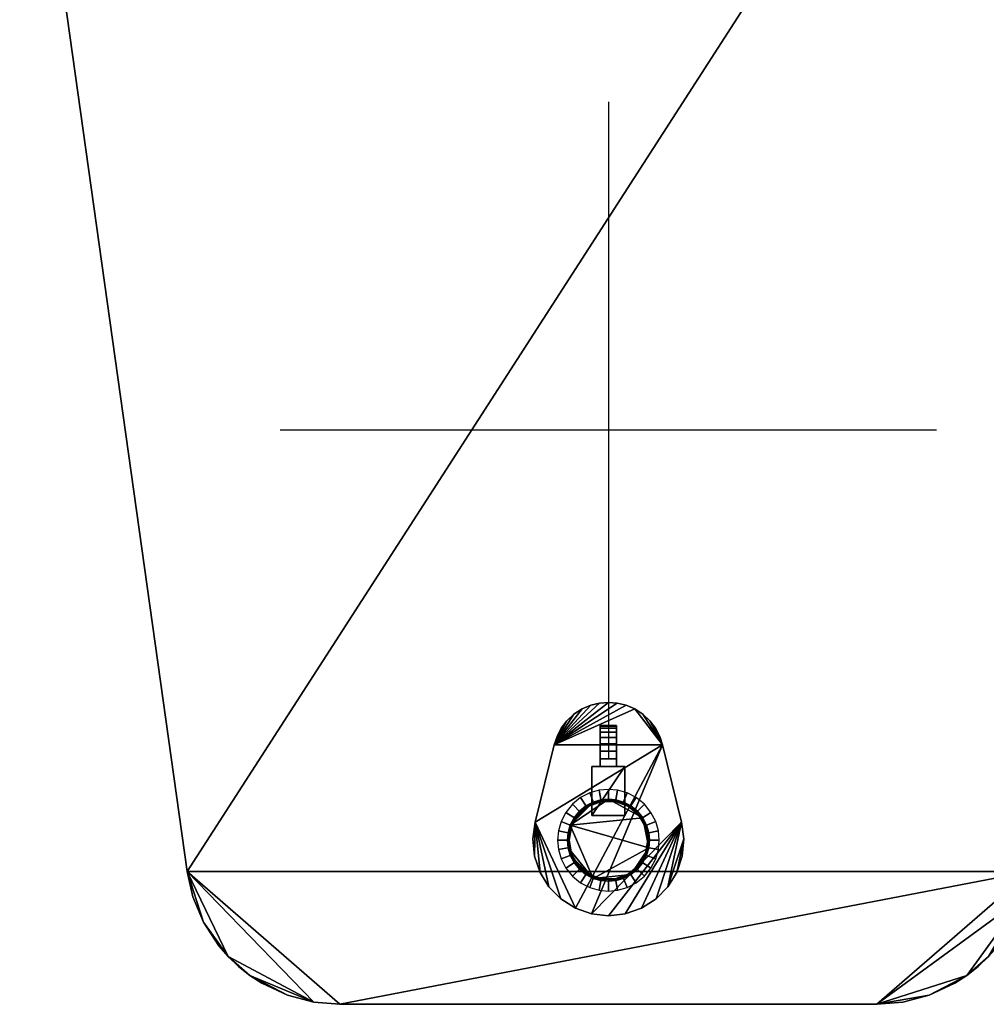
# Model space of a CAD drawing. Header units: millimetres. Extents: x -1516 to 1516, y -850 to 850.
# Tile 253 of 256: x -359 to 230, y -350 to 250. Entities that reach past the tile are written whole.
import ezdxf

# ---------------------------------------------------------------- set-up
doc = ezdxf.new("R2010")
doc.units = ezdxf.units.MM
doc.header["$MEASUREMENT"] = 0
for name, color, linetype, true_color in [('osy', 6, 'Continuous', 0xff00ff), ('stul', 254, 'Continuous', 0xbebebe), ('stul noha', 7, 'Continuous', 0xffffff), ('stul noha det', 7, 'Continuous', 0x141414)]:
    doc.layers.add(name, color=color, linetype=linetype, true_color=true_color)

msp = doc.modelspace()

# ---------------------------------------------------------------- linework, layer by layer
at = {"layer": 'osy'}
msp.add_line((0, 0), (0, 0, 1450), dxfattribs=at)
for points in [[(0, 200), (0, -200)], [(-200, 0), (200, 0)]]:
    msp.add_lwpolyline(points, dxfattribs=at)

# ---------------------------------------------------------------- meshes
at = {"layer": 'stul'}
mesh = msp.add_polyface(dxfattribs=at)
corners = [(400, 750, 725), (400, 750, 700), (256.78, -269.08, 725), (256.78, -269.08, 700), (253.26, -284.53, 725), (253.26, -284.53, 700), (246.82, -299.87, 725), (246.82, -299.87, 700), (237.44, -314.28, 725), (237.44, -314.28, 700), (231.71, -320.88, 725), (231.71, -320.88, 700), (225.36, -326.94, 725), (225.36, -326.94, 700), (218.48, -332.39, 725), (218.48, -332.39, 700), (211.15, -337.14, 725), (211.15, -337.14, 700), (195.57, -344.43, 725), (195.57, -344.43, 700), (179.48, -348.66, 725), (179.48, -348.66, 700), (163.69, -350, 725), (163.69, -350, 700), (-163.69, -350, 725), (-163.69, -350, 700), (-179.48, -348.66, 725), (-179.48, -348.66, 700), (-195.57, -344.43, 725), (-195.57, -344.43, 700), (-211.15, -337.14, 725), (-211.15, -337.14, 700), (-218.48, -332.39, 725), (-218.48, -332.39, 700), (-225.36, -326.94, 725), (-225.36, -326.94, 700), (-231.71, -320.88, 725), (-231.71, -320.88, 700), (-237.44, -314.28, 725), (-237.44, -314.28, 700), (-246.83, -299.87, 725), (-246.83, -299.87, 700), (-253.26, -284.53, 725), (-253.26, -284.53, 700), (-256.78, -269.08, 725), (-256.78, -269.08, 700), (-400, 750, 725), (-400, 750, 700), (-400, 750, 725), (-400, 750, 700), (400, 750, 725), (400, 750, 700), (400, 750, 725), (256.78, -269.08, 725), (253.26, -284.53, 725), (246.82, -299.87, 725), (237.44, -314.28, 725), (231.71, -320.88, 725), (225.36, -326.94, 725), (218.48, -332.39, 725), (211.15, -337.14, 725), (195.57, -344.43, 725), (179.48, -348.66, 725), (163.69, -350, 725), (-163.69, -350, 725), (-179.48, -348.66, 725), (-195.57, -344.43, 725), (-211.15, -337.14, 725), (-218.48, -332.39, 725), (-225.36, -326.94, 725), (-231.71, -320.88, 725), (-237.44, -314.28, 725), (-246.83, -299.87, 725), (-253.26, -284.53, 725), (-256.78, -269.08, 725), (-400, 750, 725), (400, 750, 700), (256.78, -269.08, 700), (253.26, -284.53, 700), (246.82, -299.87, 700), (237.44, -314.28, 700), (231.71, -320.88, 700), (225.36, -326.94, 700), (218.48, -332.39, 700), (211.15, -337.14, 700), (195.57, -344.43, 700), (179.48, -348.66, 700), (163.69, -350, 700), (-163.69, -350, 700), (-179.48, -348.66, 700), (-195.57, -344.43, 700), (-211.15, -337.14, 700), (-218.48, -332.39, 700), (-225.36, -326.94, 700), (-231.71, -320.88, 700), (-237.44, -314.28, 700), (-246.83, -299.87, 700), (-253.26, -284.53, 700), (-256.78, -269.08, 700), (-400, 750, 700)]
mesh.append_faces([[corners[k] for k in face] for face in [(0, 2, 3, 1), (2, 4, 5, 3), (4, 6, 7, 5), (6, 8, 9, 7), (8, 10, 11, 9), (10, 12, 13, 11), (12, 14, 15, 13), (14, 16, 17, 15), (16, 18, 19, 17), (18, 20, 21, 19), (20, 22, 23, 21), (22, 24, 25, 23), (24, 26, 27, 25), (26, 28, 29, 27), (28, 30, 31, 29), (30, 32, 33, 31), (32, 34, 35, 33), (34, 36, 37, 35), (36, 38, 39, 37), (38, 40, 41, 39), (40, 42, 43, 41), (42, 44, 45, 43), (44, 46, 47, 45), (48, 50, 51, 49), (58, 57, 59, 59), (60, 59, 61, 61), (63, 62, 61, 61), (59, 63, 61, 61), (63, 59, 54, 54), (63, 54, 53, 53), (57, 54, 59, 59), (57, 56, 55, 55), (54, 57, 55, 55), (74, 53, 52, 52), (64, 63, 53, 53), (64, 74, 65, 65), (66, 65, 68, 68), (68, 65, 70, 70), (67, 66, 68, 68), (69, 68, 70, 70), (72, 71, 70, 70), (74, 72, 70, 70), (75, 74, 52, 52), (73, 72, 74, 74), (70, 65, 74, 74), (64, 53, 74, 74), (82, 83, 81, 81), (84, 85, 83, 83), (87, 85, 86, 86), (83, 85, 87, 87), (87, 78, 83, 83), (87, 77, 78, 78), (81, 83, 78, 78), (81, 79, 80, 80), (78, 79, 81, 81), (98, 76, 77, 77), (88, 77, 87, 87), (88, 89, 98, 98), (90, 92, 89, 89), (92, 94, 89, 89), (91, 92, 90, 90), (93, 94, 92, 92), (96, 94, 95, 95), (98, 94, 96, 96), (99, 76, 98, 98), (97, 98, 96, 96), (94, 98, 89, 89), (88, 98, 77, 77)]])
at = {"layer": 'stul noha'}
mesh = msp.add_polyface(dxfattribs=at)
corners = [(-5, -180, 690), (5, -180, 690), (-5, -205, 690), (5, -205, 690), (-5, -205, 690), (5, -205, 690), (-5, -205, 645), (5, -205, 645), (-5, -205, 645), (5, -205, 645), (-5, -200.45, 645.42), (5, -200.45, 645.42), (-5, -195.8, 646.75), (5, -195.8, 646.75), (-5, -191.32, 649.07), (5, -191.32, 649.07), (-5, -187.32, 652.32), (5, -187.32, 652.32), (-5, -184.08, 656.32), (5, -184.08, 656.32), (-5, -181.76, 660.8), (5, -181.76, 660.8), (-5, -180.42, 665.45), (5, -180.42, 665.45), (-5, -180, 670), (5, -180, 670), (-5, -180, 690), (5, -180, 690), (-5, -180, 690), (-5, -205, 690), (-5, -205, 645), (-5, -200.45, 645.42), (-5, -195.8, 646.75), (-5, -191.32, 649.07), (-5, -187.32, 652.32), (-5, -184.08, 656.32), (-5, -181.76, 660.8), (-5, -180.42, 665.45), (-5, -180, 670), (5, -180, 690), (5, -205, 690), (5, -205, 645), (5, -200.45, 645.42), (5, -195.8, 646.75), (5, -191.32, 649.07), (5, -187.32, 652.32), (5, -184.08, 656.32), (5, -181.76, 660.8), (5, -180.42, 665.45), (5, -180, 670), (-44.66, -238.96, 700), (-44.66, -238.96, 690), (-33.01, -191.84, 700), (-33.01, -191.84, 690), (-33.01, -191.84, 695), (-44.66, -238.96, 695), (-33.01, -191.84, 700), (-33.01, -191.84, 690), (-31.31, -186.75, 700), (-31.31, -186.75, 690), (-28.71, -181.79, 700), (-28.71, -181.79, 690), (-25.23, -177.21, 700), (-25.23, -177.21, 690), (-20.96, -173.23, 700), (-20.96, -173.23, 690), (-16.07, -170.04, 700), (-16.07, -170.04, 690), (-10.78, -167.75, 700), (-10.78, -167.75, 690), (-5.35, -166.42, 700), (-5.35, -166.42, 690), (0, -166, 700), (0, -166, 690), (5.35, -166.42, 700), (5.35, -166.42, 690), (10.78, -167.75, 700), (10.78, -167.75, 690), (16.07, -170.04, 700), (16.07, -170.04, 690), (20.96, -173.23, 700), (20.96, -173.23, 690), (25.23, -177.21, 700), (25.23, -177.21, 690), (28.72, -181.79, 700), (28.72, -181.79, 690), (31.31, -186.75, 700), (31.31, -186.75, 690), (33.01, -191.84, 700), (33.01, -191.84, 690), (-33.01, -191.84, 695), (33.01, -191.84, 695), (33.01, -191.84, 700), (33.01, -191.84, 690), (44.65, -238.96, 700), (44.65, -238.96, 690), (33.01, -191.84, 695), (44.65, -238.96, 695), (44.65, -238.96, 700), (44.65, -238.96, 690), (45.99, -249.14, 700), (45.99, -249.14, 690), (44.98, -259.63, 700), (44.98, -259.63, 690), (41.61, -269.61, 700), (41.61, -269.61, 690), (36.22, -278.36, 700), (36.22, -278.36, 690), (29.03, -285.68, 700), (29.03, -285.68, 690), (20.15, -291.35, 700), (20.15, -291.35, 690), (10.2, -294.85, 700), (10.2, -294.85, 690), (0, -296, 700), (0, -296, 690), (-10.2, -294.85, 700), (-10.2, -294.85, 690), (-20.14, -291.35, 700), (-20.14, -291.35, 690), (-29.03, -285.68, 700), (-29.03, -285.68, 690), (-36.22, -278.36, 700), (-36.22, -278.36, 690), (-41.61, -269.61, 700), (-41.61, -269.61, 690), (-44.98, -259.63, 700), (-44.98, -259.63, 690), (-45.99, -249.14, 700), (-45.99, -249.14, 690), (-44.66, -238.96, 700), (-44.66, -238.96, 690), (-44.66, -238.96, 695), (44.65, -238.96, 695), (-44.66, -238.96, 690), (-33.01, -191.84, 690), (-31.31, -186.75, 690), (-28.71, -181.79, 690), (-25.23, -177.21, 690), (-20.96, -173.23, 690), (-16.07, -170.04, 690), (-10.78, -167.75, 690), (-5.35, -166.42, 690), (0, -166, 690), (5.35, -166.42, 690), (10.78, -167.75, 690), (16.07, -170.04, 690), (20.96, -173.23, 690), (25.23, -177.21, 690), (28.72, -181.79, 690), (31.31, -186.75, 690), (33.01, -191.84, 690), (44.65, -238.96, 690), (45.99, -249.14, 690), (44.98, -259.63, 690), (41.61, -269.61, 690), (36.22, -278.36, 690), (29.03, -285.68, 690), (20.15, -291.35, 690), (10.2, -294.85, 690), (0, -296, 690), (-10.2, -294.85, 690), (-20.14, -291.35, 690), (-29.03, -285.68, 690), (-36.22, -278.36, 690), (-41.61, -269.61, 690), (-44.98, -259.63, 690), (-45.99, -249.14, 690), (24, -250, 30), (24, -250, 685), (22.55, -241.79, 30), (22.55, -241.79, 685), (18.39, -234.57, 30), (18.39, -234.57, 685), (12, -229.22, 30), (12, -229.22, 685), (4.17, -226.36, 30), (4.17, -226.36, 685), (-4.17, -226.36, 30), (-4.17, -226.36, 685), (-12, -229.22, 30), (-12, -229.22, 685), (-18.38, -234.57, 30), (-18.38, -234.57, 685), (-22.55, -241.79, 30), (-22.55, -241.79, 685), (-24, -250, 30), (-24, -250, 685), (-22.55, -258.21, 30), (-22.55, -258.21, 685), (-18.38, -265.43, 30), (-18.38, -265.43, 685), (-12, -270.78, 30), (-12, -270.78, 685), (-4.17, -273.64, 30), (-4.17, -273.64, 685), (4.17, -273.64, 30), (4.17, -273.64, 685), (12, -270.78, 30), (12, -270.78, 685), (18.39, -265.43, 30), (18.39, -265.43, 685), (22.55, -258.21, 30), (22.55, -258.21, 685), (24, -250, 30), (24, -250, 685)]
mesh.append_faces([[corners[k] for k in face] for face in [(0, 2, 3, 1), (4, 6, 7, 5), (8, 10, 11, 9), (10, 12, 13, 11), (12, 14, 15, 13), (14, 16, 17, 15), (16, 18, 19, 17), (18, 20, 21, 19), (20, 22, 23, 21), (22, 24, 25, 23), (24, 26, 27, 25), (38, 37, 29, 29), (35, 29, 36, 36), (36, 29, 37, 37), (29, 28, 38, 38), (33, 29, 34, 34), (35, 34, 29, 29), (32, 29, 33, 33), (32, 31, 29, 29), (30, 29, 31, 31), (49, 40, 48, 48), (46, 47, 40, 40), (47, 48, 40, 40), (40, 49, 39, 39), (44, 45, 40, 40), (46, 40, 45, 45), (43, 44, 40, 40), (43, 40, 42, 42), (41, 42, 40, 40), (55, 50, 52, 54), (51, 55, 54, 53), (90, 56, 58, 58), (62, 63, 61, 60), (60, 61, 59, 58), (66, 67, 65, 64), (70, 71, 69, 68), (71, 70, 72, 73), (68, 69, 67, 66), (64, 65, 63, 62), (59, 57, 90, 90), (58, 59, 90, 90), (76, 77, 75, 74), (80, 81, 79, 78), (78, 79, 77, 76), (84, 85, 83, 82), (91, 86, 88, 88), (86, 87, 85, 84), (82, 83, 81, 80), (87, 86, 91, 91), (74, 75, 73, 72), (91, 89, 87, 87), (96, 92, 94, 97), (93, 96, 97, 95), (133, 98, 100, 100), (104, 105, 103, 102), (102, 103, 101, 100), (108, 109, 107, 106), (112, 113, 111, 110), (113, 112, 114, 115), (110, 111, 109, 108), (106, 107, 105, 104), (101, 99, 133, 133), (100, 101, 133, 133), (118, 119, 117, 116), (122, 123, 121, 120), (120, 121, 119, 118), (126, 127, 125, 124), (132, 128, 130, 130), (128, 129, 127, 126), (124, 125, 123, 122), (129, 128, 132, 131), (116, 117, 115, 114), (134, 162, 163, 163), (152, 161, 151, 151), (164, 134, 163, 163), (166, 167, 134, 134), (134, 165, 166, 166), (165, 134, 164, 164), (161, 162, 151, 151), (159, 152, 158, 158), (158, 152, 157, 157), (152, 159, 160, 160), (153, 156, 152, 152), (157, 152, 156, 156), (154, 155, 153, 153), (156, 153, 155, 155), (152, 160, 161, 161), (151, 162, 134, 134), (137, 135, 136, 136), (135, 137, 138, 138), (139, 135, 138, 138), (135, 140, 141, 141), (141, 142, 135, 135), (140, 135, 139, 139), (143, 135, 142, 142), (151, 148, 149, 149), (149, 150, 151, 151), (147, 148, 151, 151), (146, 135, 145, 145), (147, 151, 146, 146), (151, 135, 146, 146), (145, 135, 144, 144), (144, 135, 143, 143), (134, 135, 151, 151), (168, 170, 171, 169), (170, 172, 173, 171), (172, 174, 175, 173), (174, 176, 177, 175), (176, 178, 179, 177), (178, 180, 181, 179), (180, 182, 183, 181), (182, 184, 185, 183), (184, 186, 187, 185), (186, 188, 189, 187), (188, 190, 191, 189), (190, 192, 193, 191), (192, 194, 195, 193), (194, 196, 197, 195), (196, 198, 199, 197), (198, 200, 201, 199), (200, 202, 203, 201), (202, 204, 205, 203)]])
at = {"layer": 'stul noha det'}
mesh = msp.add_polyface(dxfattribs=at)
corners = [(24, -250, 8), (4.37, -226.4, 8), (-8.83, -227.69, 8), (-16.97, -233.03, 8), (-22.31, -241.17, 8), (0, -274, 8), (4.37, -273.6, 8), (13.13, -270.09, 8), (20.09, -263.13, 8), (23.6, -254.37, 8), (24, -250, 8), (31, -250, 0), (30.48, -244.36, 0), (28.82, -238.59, 0), (25.95, -233.04, 0), (21.92, -228.08, 0), (16.96, -224.05, 0), (11.41, -221.18, 0), (5.64, -219.52, 0), (0, -219, 0), (-5.64, -219.52, 0), (-11.41, -221.18, 0), (-16.96, -224.05, 0), (-21.92, -228.08, 0), (-25.95, -233.04, 0), (-28.82, -238.59, 0), (-30.48, -244.36, 0), (-31, -250, 0), (-30.48, -255.64, 0), (-28.82, -261.41, 0), (-25.95, -266.96, 0), (-21.92, -271.92, 0), (-16.96, -275.95, 0), (-11.41, -278.82, 0), (-5.64, -280.48, 0), (0, -281, 0), (5.64, -280.48, 0), (11.41, -278.82, 0), (16.96, -275.95, 0), (21.92, -271.92, 0), (25.95, -266.96, 0), (28.82, -261.41, 0), (30.48, -255.64, 0), (31, -250, 0), (22.31, -258.83, 8), (16.97, -266.97, 8), (8.83, -272.31, 8), (-4.37, -273.6, 8), (-8.83, -272.31, 8), (-13.13, -270.09, 8), (-16.97, -266.97, 8), (-20.09, -263.13, 8), (-22.31, -258.83, 8), (-23.6, -254.37, 8), (-24, -250, 8), (-23.6, -245.63, 8), (-20.09, -236.87, 8), (-13.13, -229.91, 8), (-4.37, -226.4, 8), (0, -226, 8), (8.83, -227.69, 8), (13.13, -229.91, 8), (16.97, -233.03, 8), (20.09, -236.87, 8), (22.31, -241.17, 8), (23.6, -245.63, 8), (24, -250, 8), (24, -250, 30), (23.6, -245.63, 30), (22.31, -241.17, 30), (20.09, -236.87, 30), (16.97, -233.03, 8), (16.97, -233.03, 30), (13.13, -229.91, 8), (13.13, -229.91, 30), (8.83, -227.69, 8), (8.83, -227.69, 30), (4.37, -226.4, 30), (0, -226, 8), (0, -226, 30), (-4.37, -226.4, 30), (-8.83, -227.69, 30), (-13.13, -229.91, 30), (-16.97, -233.03, 30), (-20.09, -236.87, 30), (-22.31, -241.17, 30), (-23.6, -245.63, 30), (-24, -250, 8), (-24, -250, 30), (-23.6, -254.37, 8), (-23.6, -254.37, 30), (-22.31, -258.83, 30), (-20.09, -263.13, 8), (-20.09, -263.13, 30), (-16.97, -266.97, 8), (-16.97, -266.97, 30), (-13.13, -270.09, 30), (-8.83, -272.31, 30), (-4.37, -273.6, 30), (0, -274, 30), (4.37, -273.6, 30), (8.83, -272.31, 8), (8.83, -272.31, 30), (13.13, -270.09, 30), (16.97, -266.97, 8), (16.97, -266.97, 30), (20.09, -263.13, 8), (20.09, -263.13, 30), (22.31, -258.83, 30), (23.6, -254.37, 8), (23.6, -254.37, 30), (24, -250, 8), (24, -250, 30), (23.6, -245.63, 8), (22.31, -241.17, 8), (20.09, -236.87, 8), (4.37, -226.4, 8), (-4.37, -226.4, 8), (-8.83, -227.69, 8), (-13.13, -229.91, 8), (-16.97, -233.03, 8), (-20.09, -236.87, 8), (-22.31, -241.17, 8), (-23.6, -245.63, 8), (-22.31, -258.83, 8), (-13.13, -270.09, 8), (-8.83, -272.31, 8), (-4.37, -273.6, 8), (0, -274, 8), (4.37, -273.6, 8), (13.13, -270.09, 8), (22.31, -258.83, 8), (25, -250, 690), (25, -250, 685), (24.58, -254.55, 690), (24.58, -254.55, 685), (23.24, -259.2, 690), (23.24, -259.2, 685), (20.92, -263.68, 690), (20.92, -263.68, 685), (17.68, -267.68, 690), (17.68, -267.68, 685), (13.68, -270.92, 690), (13.68, -270.92, 685), (9.2, -273.24, 690), (9.2, -273.24, 685), (4.55, -274.58, 690), (4.55, -274.58, 685), (0, -275, 690), (0, -275, 685), (-4.55, -274.58, 690), (-4.55, -274.58, 685), (-9.2, -273.24, 690), (-9.2, -273.24, 685), (-13.68, -270.92, 690), (-13.68, -270.92, 685), (-17.68, -267.68, 690), (-17.68, -267.68, 685), (-20.93, -263.68, 690), (-20.93, -263.68, 685), (-23.25, -259.2, 690), (-23.25, -259.2, 685), (-24.58, -254.55, 690), (-24.58, -254.55, 685), (-25, -250, 690), (-25, -250, 685), (-24.58, -245.45, 690), (-24.58, -245.45, 685), (-23.25, -240.8, 690), (-23.25, -240.8, 685), (-20.93, -236.32, 690), (-20.93, -236.32, 685), (-17.68, -232.32, 690), (-17.68, -232.32, 685), (-13.68, -229.08, 690), (-13.68, -229.08, 685), (-9.2, -226.76, 690), (-9.2, -226.76, 685), (-4.55, -225.42, 690), (-4.55, -225.42, 685), (0, -225, 690), (0, -225, 685), (4.55, -225.42, 690), (4.55, -225.42, 685), (9.2, -226.76, 690), (9.2, -226.76, 685), (13.68, -229.08, 690), (13.68, -229.08, 685), (17.68, -232.32, 690), (17.68, -232.32, 685), (20.92, -236.32, 690), (20.92, -236.32, 685), (23.24, -240.8, 690), (23.24, -240.8, 685), (24.58, -245.45, 690), (24.58, -245.45, 685), (25, -250, 690), (25, -250, 685), (25, -250, 685), (24.58, -254.55, 685), (23.24, -259.2, 685), (20.92, -263.68, 685), (17.68, -267.68, 685), (13.68, -270.92, 685), (9.2, -273.24, 685), (4.55, -274.58, 685), (0, -275, 685), (-4.55, -274.58, 685), (-9.2, -273.24, 685), (-13.68, -270.92, 685), (-17.68, -267.68, 685), (-20.93, -263.68, 685), (-23.25, -259.2, 685), (-24.58, -254.55, 685), (-25, -250, 685), (-24.58, -245.45, 685), (-23.25, -240.8, 685), (-20.93, -236.32, 685), (-17.68, -232.32, 685), (-13.68, -229.08, 685), (-9.2, -226.76, 685), (-4.55, -225.42, 685), (0, -225, 685), (4.55, -225.42, 685), (9.2, -226.76, 685), (13.68, -229.08, 685), (17.68, -232.32, 685), (20.92, -236.32, 685), (23.24, -240.8, 685), (24.58, -245.45, 685), (-10, -235, 690), (-10, -235, 620), (-10, -205, 690), (-10, -205, 620), (-10, -205, 690), (-10, -205, 620), (10, -205, 690), (10, -205, 620), (10, -205, 690), (10, -205, 620), (10, -235, 690), (10, -235, 620), (10, -235, 690), (10, -235, 620), (-10, -235, 690), (-10, -235, 620), (-10, -235, 690), (-10, -205, 690), (10, -205, 690), (10, -235, 690), (-10, -235, 620), (-10, -205, 620), (10, -205, 620), (10, -235, 620)]
mesh.append_faces([[corners[k] for k in face] for face in [(65, 0, 11, 12), (63, 64, 13, 14), (64, 65, 12, 13), (61, 62, 15, 16), (1, 60, 17, 18), (60, 61, 16, 17), (62, 63, 14, 15), (58, 59, 19, 20), (57, 2, 21, 22), (2, 58, 20, 21), (56, 3, 23, 24), (55, 4, 25, 26), (4, 56, 24, 25), (3, 57, 22, 23), (59, 1, 18, 19), (53, 54, 27, 28), (51, 52, 29, 30), (52, 53, 28, 29), (49, 50, 31, 32), (47, 48, 33, 34), (48, 49, 32, 33), (50, 51, 30, 31), (6, 5, 35, 36), (7, 46, 37, 38), (46, 6, 36, 37), (8, 45, 39, 40), (9, 44, 41, 42), (10, 9, 42, 43), (44, 8, 40, 41), (45, 7, 38, 39), (5, 47, 34, 35), (54, 55, 26, 27), (66, 113, 68, 67), (114, 115, 70, 69), (113, 114, 69, 68), (73, 74, 72, 71), (75, 116, 77, 76), (75, 76, 74, 73), (115, 71, 72, 70), (78, 117, 80, 79), (118, 119, 82, 81), (117, 118, 81, 80), (120, 121, 84, 83), (122, 123, 86, 85), (121, 122, 85, 84), (119, 120, 83, 82), (116, 78, 79, 77), (88, 86, 123, 87), (89, 124, 91, 90), (94, 95, 93, 92), (124, 92, 93, 91), (125, 126, 97, 96), (127, 128, 99, 98), (126, 127, 98, 97), (94, 125, 96, 95), (129, 101, 102, 100), (130, 104, 105, 103), (101, 130, 103, 102), (106, 131, 108, 107), (111, 112, 110, 109), (131, 109, 110, 108), (106, 107, 105, 104), (128, 129, 100, 99), (89, 90, 88, 87), (134, 135, 133, 132), (138, 139, 137, 136), (136, 137, 135, 134), (142, 143, 141, 140), (146, 147, 145, 144), (144, 145, 143, 142), (140, 141, 139, 138), (150, 151, 149, 148), (154, 155, 153, 152), (152, 153, 151, 150), (158, 159, 157, 156), (162, 163, 161, 160), (160, 161, 159, 158), (156, 157, 155, 154), (148, 149, 147, 146), (164, 165, 163, 162), (168, 169, 167, 166), (172, 173, 171, 170), (170, 171, 169, 168), (176, 177, 175, 174), (180, 181, 179, 178), (178, 179, 177, 176), (174, 175, 173, 172), (184, 185, 183, 182), (188, 189, 187, 186), (186, 187, 185, 184), (192, 193, 191, 190), (196, 197, 195, 194), (194, 195, 193, 192), (190, 191, 189, 188), (182, 183, 181, 180), (166, 167, 165, 164), (203, 199, 201, 201), (201, 199, 200, 200), (203, 201, 202, 202), (203, 205, 206, 206), (205, 203, 204, 204), (199, 203, 208, 208), (216, 227, 199, 199), (227, 229, 199, 199), (229, 227, 228, 228), (229, 198, 199, 199), (225, 226, 227, 227), (227, 222, 225, 225), (222, 224, 225, 225), (222, 223, 224, 224), (206, 208, 203, 203), (208, 216, 199, 199), (208, 209, 210, 210), (210, 212, 208, 208), (208, 212, 213, 213), (216, 208, 213, 213), (212, 210, 211, 211), (214, 215, 213, 213), (220, 218, 219, 219), (220, 221, 222, 222), (222, 216, 220, 220), (220, 216, 218, 218), (216, 217, 218, 218), (222, 227, 216, 216), (216, 213, 215, 215), (208, 206, 207, 207), (230, 232, 233, 231), (234, 236, 237, 235), (238, 240, 241, 239), (242, 244, 245, 243), (246, 249, 248, 248), (248, 247, 246, 246), (250, 252, 253, 253), (252, 250, 251, 251)]])

doc.saveas('drawing.dxf')
